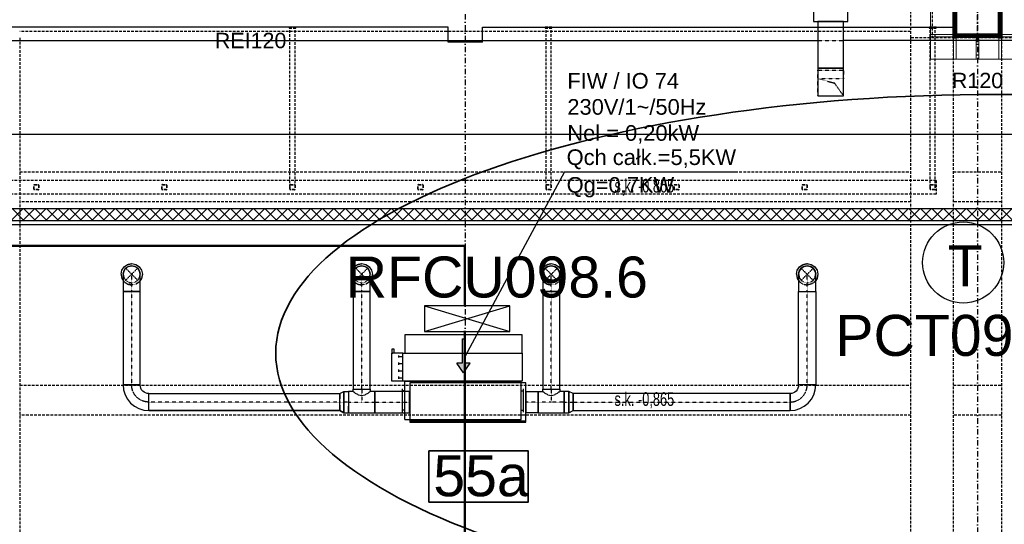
# Model space of a CAD drawing. Header units: centimetres. Extents: x -10729 to 144862, y -4437 to 43656.
# Tile 111 of 148: x 8738 to 9891, y 11605 to 12196. Entities that reach past the tile are written whole.
import ezdxf

# ---------------------------------------------------------------- set-up
doc = ezdxf.new("R2010")
doc.units = ezdxf.units.CM
doc.header["$LTSCALE"] = 0.1
for name, pattern in [('CADVENT_CENTERLINE', [9.9, 7.4, -1, 0.5, -1]), ('CADVENT_HIDDEN', [0.8, 0.25, -0.55]), ('Kondygnacja  -0_5$0$HIDDEN', [9.525, 6.35, -3.175]), ('Kondygnacja  -0_5$0$HIDDEN2', [4.7625, 3.175, -1.5875]), ('Osie rzutów$0$DASHDOT2', [12.7, 6.35, -3.175, 0, -3.175])]:
    doc.linetypes.add(name, pattern=pattern)
for name, color, linetype, lineweight in [('AU opis', 7, 'Continuous', 35), ('AU Osprzęt Siemens', 5, 'Continuous', 30), ('AU Sieć LON', 1, 'Continuous', 50), ('AU Strefa obsługiwana', 90, 'Continuous', 35), ('bgde_urządzenia', 3, 'Continuous', 30), ('Kondygnacja  -0_5$0$ARCH_WIDOK', 8, 'Continuous', 13)]:
    doc.layers.add(name, color=color, linetype=linetype, lineweight=lineweight)
for name, color, linetype in [('AU Szafki Klimakonwektorów', 183, 'Continuous'), ('bgde-nawiewCEN', 7, 'Continuous'), ('bgde-nawiewDETAILS', 1, 'Continuous'), ('bgde-nawiewEXP', 1, 'Continuous'), ('bgde-nawiewHIDDEN', 1, 'Continuous'), ('bgde-wywiewSOL', 1, 'Continuous'), ('bgde_opis urządzen', 6, 'Continuous'), ('Kondygnacja  -0_5$0$ARCH_GK', 8, 'Continuous'), ('Kondygnacja  -0_5$0$ARCH_INFO_ODPORNOŚĆ OGNIOWA', 8, 'Continuous'), ('Kondygnacja  -0_5$0$ARCH_KONSTR_POWYŻEJ RZUTU', 8, 'Kondygnacja  -0_5$0$HIDDEN'), ('Kondygnacja  -0_5$0$ARCH_KONSTR_POWYŻEJ RZUTU_IST', 8, 'Kondygnacja  -0_5$0$HIDDEN2'), ('Kondygnacja  -0_5$0$ARCH_SŁUPY', 8, 'Continuous'), ('Kondygnacja  -0_5$0$ARCH_ŚLUSARKA_DRZWI', 8, 'Continuous'), ('Kondygnacja  -0_5$0$ARCH_ŻELBET_IST', 8, 'Continuous'), ('Osie rzutów$0$ARCH_INFO_OSIE_IST', 8, 'Osie rzutów$0$DASHDOT2'), ('Osie rzutów$0$ARCH_INFO_OSIE_OPISY_IST', 8, 'Continuous')]:
    doc.layers.add(name, color=color, linetype=linetype)
doc.styles.add('Arial', font='ARIAL.TTF')
doc.styles.add('Kondygnacja  -0_5$0$Arial', font='ARIAL.TTF')
doc.styles.add('Kondygnacja  -0_5$0$BIKTS', font='bikromsw.shx', dxfattribs={"width": 0.8})
pattern_1 = [(45, (8662.6883, 8963.0142), (-0.6735192, 0.6735192), [])]

# ---------------------------------------------------------------- blocks, each defined once
blk = doc.blocks.new('Osie rzutów')
at = {"layer": 'Osie rzutów$0$ARCH_INFO_OSIE_IST', "ltscale": 10}
for p, q in [((9260, 12510), (9260, 4623.26)), ((9860, 12510), (9860, 4623.26)), ((9860, 12170), (9860, 12230))]:
    blk.add_line(p, q, dxfattribs=at)
blk = doc.blocks.new('Kondygnacja  -0_5$0$konstrukcja istniejąca -0.5')
at = {"layer": 'Kondygnacja  -0_5$0$ARCH_KONSTR_POWYŻEJ RZUTU_IST', "ltscale": 10}
blk.add_line((9781.5, 12182.5), (8738, 12182.5), dxfattribs=at)
for points in [[(9938, 12175), (9782, 12175), (9782, 12225), (9938, 12225), (9938, 12175)], [(8738, 12175), (8738, 11025)], [(9782, 11025), (9782, 12175)], [(9832, 11025), (9832, 12175)], [(9888, 12175), (9888, 11025)], [(8738, 12017.9), (9782, 12017.9)], [(9832, 12017.9), (9888, 12017.9)], [(9782, 11982.9), (8738, 11982.9)], [(9888, 11982.9), (9832, 11982.9)], [(8738, 11767.9), (9782, 11767.9)], [(9832, 11767.9), (9888, 11767.9)], [(9782, 11732.9), (8738, 11732.9)], [(9888, 11732.9), (9832, 11732.9)]]:
    blk.add_lwpolyline(points, dxfattribs=at)
at = {"layer": 'Kondygnacja  -0_5$0$ARCH_KONSTR_POWYŻEJ RZUTU_IST', "ltscale": 10, "elevation": 0}
blk.add_lwpolyline([(9807, 12225), (9807, 12175)], dxfattribs=at)
at = {"layer": 'Kondygnacja  -0_5$0$ARCH_KONSTR_POWYŻEJ RZUTU_IST', "style": 'Kondygnacja  -0_5$0$BIKTS', "width": 0.7}
for p in [(9434.8, 11993.7), (9434.8, 11743.7)]:
    blk.add_text('s.k. -0,865', height=16, dxfattribs=at).set_placement(p)
blk = doc.blocks.new('Kondygnacja  -0_5$0$wzmocnienie pod bramę -1')
at = {"layer": 'Kondygnacja  -0_5$0$ARCH_KONSTR_POWYŻEJ RZUTU', "ltscale": 5}
for p, q in [((22497.7, 9057.2, 0), (22497.7, 9243.7)), ((22503.7, 9057.2, 0), (22503.7, 9243.7)), ((22797.7, 9057.2, 0), (22797.7, 9243.7)), ((22803.7, 9057.2, 0), (22803.7, 9243.7)), ((23247.7, 9057.2, 0), (23247.7, 9243.7)), ((23253.7, 9057.2, 0), (23253.7, 9243.7)), ((23254.7, 9065.2, 0), (20950.7, 9065.2, 0)), ((23254.7, 9065.2, 0), (23254.7, 9049.2, 0)), ((23254.7, 9049.2, 0), (20950.7, 9049.2, 0))]:
    blk.add_line(p, q, dxfattribs=at)
for points in [[(22496.7, 9243.7), (22504.7, 9243.7), (22504.7, 9244.7), (22496.7, 9244.7)], [(22796.7, 9243.7), (22804.7, 9243.7), (22804.7, 9244.7), (22796.7, 9244.7)], [(23246.7, 9243.7), (23254.7, 9243.7), (23254.7, 9244.7), (23246.7, 9244.7)]]:
    blk.add_lwpolyline(points, close=True, dxfattribs=at)
at = {"layer": 'Kondygnacja  -0_5$0$ARCH_KONSTR_POWYŻEJ RZUTU', "ltscale": 5, "elevation": 0}
for points in [[(22198.3, 9054.2, -0.414214), (22197.7, 9054.8), (22197.7, 9059.6, -0.414214), (22198.3, 9060.2), (22203.1, 9060.2, -0.414214), (22203.7, 9059.6), (22203.7, 9054.8, -0.414214), (22203.1, 9054.2)], [(22198.3, 9054.6, -0.414214), (22198.1, 9054.8), (22198.1, 9059.6, -0.414214), (22198.3, 9059.8), (22203.1, 9059.8, -0.414214), (22203.3, 9059.6), (22203.3, 9054.8, -0.414214), (22203.1, 9054.6)], [(22348.3, 9054.2, -0.414214), (22347.7, 9054.8), (22347.7, 9059.6, -0.414214), (22348.3, 9060.2), (22353.1, 9060.2, -0.414214), (22353.7, 9059.6), (22353.7, 9054.8, -0.414214), (22353.1, 9054.2)], [(22348.3, 9054.6, -0.414214), (22348.1, 9054.8), (22348.1, 9059.6, -0.414214), (22348.3, 9059.8), (22353.1, 9059.8, -0.414214), (22353.3, 9059.6), (22353.3, 9054.8, -0.414214), (22353.1, 9054.6)], [(22498.3, 9054.2, -0.414214), (22497.7, 9054.8), (22497.7, 9059.6, -0.414214), (22498.3, 9060.2), (22503.1, 9060.2, -0.414214), (22503.7, 9059.6), (22503.7, 9054.8, -0.414214), (22503.1, 9054.2)], [(22498.3, 9054.6, -0.414214), (22498.1, 9054.8), (22498.1, 9059.6, -0.414214), (22498.3, 9059.8), (22503.1, 9059.8, -0.414214), (22503.3, 9059.6), (22503.3, 9054.8, -0.414214), (22503.1, 9054.6)], [(22648.3, 9054.2, -0.414214), (22647.7, 9054.8), (22647.7, 9059.6, -0.414214), (22648.3, 9060.2), (22653.1, 9060.2, -0.414214), (22653.7, 9059.6), (22653.7, 9054.8, -0.414214), (22653.1, 9054.2)], [(22648.3, 9054.6, -0.414214), (22648.1, 9054.8), (22648.1, 9059.6, -0.414214), (22648.3, 9059.8), (22653.1, 9059.8, -0.414214), (22653.3, 9059.6), (22653.3, 9054.8, -0.414214), (22653.1, 9054.6)], [(22798.3, 9054.2, -0.414214), (22797.7, 9054.8), (22797.7, 9059.6, -0.414214), (22798.3, 9060.2), (22803.1, 9060.2, -0.414214), (22803.7, 9059.6), (22803.7, 9054.8, -0.414214), (22803.1, 9054.2)], [(22798.3, 9054.6, -0.414214), (22798.1, 9054.8), (22798.1, 9059.6, -0.414214), (22798.3, 9059.8), (22803.1, 9059.8, -0.414214), (22803.3, 9059.6), (22803.3, 9054.8, -0.414214), (22803.1, 9054.6)], [(22948.3, 9054.2, -0.414214), (22947.7, 9054.8), (22947.7, 9059.6, -0.414214), (22948.3, 9060.2), (22953.1, 9060.2, -0.414214), (22953.7, 9059.6), (22953.7, 9054.8, -0.414214), (22953.1, 9054.2)], [(22948.3, 9054.6, -0.414214), (22948.1, 9054.8), (22948.1, 9059.6, -0.414214), (22948.3, 9059.8), (22953.1, 9059.8, -0.414214), (22953.3, 9059.6), (22953.3, 9054.8, -0.414214), (22953.1, 9054.6)], [(23098.3, 9054.2, -0.414214), (23097.7, 9054.8), (23097.7, 9059.6, -0.414214), (23098.3, 9060.2), (23103.1, 9060.2, -0.414214), (23103.7, 9059.6), (23103.7, 9054.8, -0.414214), (23103.1, 9054.2)], [(23098.3, 9054.6, -0.414214), (23098.1, 9054.8), (23098.1, 9059.6, -0.414214), (23098.3, 9059.8), (23103.1, 9059.8, -0.414214), (23103.3, 9059.6), (23103.3, 9054.8, -0.414214), (23103.1, 9054.6)], [(23248.3, 9054.2, -0.414214), (23247.7, 9054.8), (23247.7, 9059.6, -0.414214), (23248.3, 9060.2), (23253.1, 9060.2, -0.414214), (23253.7, 9059.6), (23253.7, 9054.8, -0.414214), (23253.1, 9054.2)], [(23248.3, 9054.6, -0.414214), (23248.1, 9054.8), (23248.1, 9059.6, -0.414214), (23248.3, 9059.8), (23253.1, 9059.8, -0.414214), (23253.3, 9059.6), (23253.3, 9054.8, -0.414214), (23253.1, 9054.6)]]:
    blk.add_lwpolyline(points, format="xyb", close=True, dxfattribs=at)

msp = doc.modelspace()

# ---------------------------------------------------------------- hatches: boundary and pattern name
at = {"layer": 'bgde_urządzenia'}
h = msp.add_hatch(color=256, dxfattribs=at)
h.paths.add_polyline_path([(9256.395, 11805.642), (9259.395, 11805.642), (9259.395, 11793.976), (9265.585, 11793.976), (9257.895, 11782.549), (9250.205, 11793.976), (9256.395, 11793.976)])
h.paths.add_polyline_path([(9256.395, 11822.31), (9259.395, 11822.31), (9259.395, 11805.642), (9256.395, 11805.642)])
at = {"layer": 'Kondygnacja  -0_5$0$ARCH_GK', "linetype": 'Continuous', "lineweight": -3}
h = msp.add_hatch(dxfattribs=at)
h.set_pattern_fill('ANSI37', color=256, scale=3, style=0)
h.paths.add_polyline_path([(6220, 11975), (6220, 11961), (6471, 11961), (6478.5, 11964.417), (6478.5, 11975)], flags=0)
h.paths.add_polyline_path([(6478.5, 11975), (6478.5, 11964.417), (6486, 11961), (11133.785, 11961), (11139.584, 11975)], flags=0)
at = {"layer": 'Kondygnacja  -0_5$0$ARCH_SŁUPY', "lineweight": 40}
h = msp.add_hatch(dxfattribs=at)
h.set_pattern_fill('ANSI31', color=256, scale=0.3, style=0)
h.set_pattern_definition(pattern_1)
h.paths.add_polyline_path([(9832, 12175), (9835, 12175), (9835, 12225), (9832, 12225)])
h = msp.add_hatch(dxfattribs=at)
h.set_pattern_fill('ANSI31', color=256, scale=0.3, style=0)
h.set_pattern_definition(pattern_1)
h.paths.add_polyline_path([(9885, 12175), (9888, 12175), (9888, 12225), (9885, 12225)])
h = msp.add_hatch(dxfattribs=at)
h.set_pattern_fill('ANSI31', color=256, scale=0.3, style=0)
h.set_pattern_definition(pattern_1)
h.paths.add_polyline_path([(9885, 12176), (9885, 12179), (9835, 12179), (9835, 12176)])

# ---------------------------------------------------------------- linework, layer by layer
at = {"layer": 'AU opis'}
msp.add_lwpolyline([(9217.287, 11690.964), (9333.675, 11690.964), (9333.675, 11630.956), (9217.287, 11630.956)], close=True, dxfattribs=at)
at = {"layer": 'AU Osprzęt Siemens'}
msp.add_circle((9843.304, 11911.729), 47.533, dxfattribs=at)
at = {"layer": 'AU Sieć LON', "color": 1}
for p, q in [((8678.092, 11931.189), (9259.406, 11931.189)), ((9259.406, 11931.189), (9259.406, 11861.59)), ((9259.406, 11831.59), (9259.406, 10663.839))]:
    msp.add_line(p, q, dxfattribs=at)
at = {"layer": 'AU Strefa obsługiwana'}
msp.add_ellipse((9883.155, 11805.432), major_axis=(845.197, 0), ratio=0.35891006, dxfattribs=at)
at = {"layer": 'AU Szafki Klimakonwektorów'}
for p, q in [((9312.156, 11861.072), (9212.156, 11861.072)), ((9312.156, 11861.072), (9212.156, 11861.072)), ((9212.156, 11861.072), (9212.156, 11831.072)), ((9212.156, 11831.072), (9312.156, 11861.072)), ((9212.156, 11861.072), (9312.156, 11831.072)), ((9312.156, 11831.072), (9312.156, 11861.072)), ((9212.156, 11831.072), (9312.156, 11831.072))]:
    msp.add_line(p, q, dxfattribs=at)
at = {"layer": 'bgde-nawiewCEN', "linetype": 'CADVENT_CENTERLINE', "ltscale": 0.06}
for p, q in [((8869.19, 11877.938), (8869.19, 11897.938)), ((9138.613, 11877.938), (9138.613, 11897.938)), ((9360.651, 11877.938), (9360.651, 11897.938)), ((9660.475, 11877.938), (9660.475, 11897.938)), ((8869.19, 11768.26), (8869.19, 11877.938)), ((9138.613, 11763.26), (9138.613, 11877.938)), ((9360.651, 11763.26), (9360.651, 11877.938)), ((9660.475, 11768.26), (9660.475, 11877.938)), ((9138.613, 11763.26), (9138.613, 11748.26)), ((9360.651, 11763.26), (9360.651, 11748.26)), ((9113.013, 11748.26), (8889.19, 11748.26)), ((9123.313, 11748.26), (9113.013, 11748.26)), ((9123.313, 11748.26), (9138.613, 11748.26)), ((9138.613, 11748.26), (9153.913, 11748.26)), ((9153.913, 11748.26), (9194.551, 11748.26)), ((9194.951, 11748.26), (9194.551, 11748.26)), ((9330.951, 11748.26), (9331.351, 11748.26)), ((9345.351, 11748.26), (9331.351, 11748.26)), ((9360.651, 11748.26), (9345.351, 11748.26)), ((9375.951, 11748.26), (9360.651, 11748.26)), ((9375.951, 11748.26), (9386.251, 11748.26)), ((9386.251, 11748.26), (9640.475, 11748.26))]:
    msp.add_line(p, q, dxfattribs=at)
at = {"layer": 'bgde-nawiewCEN', "linetype": 'CADVENT_CENTERLINE', "ltscale": 0.06, "extrusion": (0, 0, -1)}
msp.add_arc((-8889.19, 11768.26), 20, 270, 0, dxfattribs=at)
at = {"layer": 'bgde-nawiewCEN', "linetype": 'CADVENT_CENTERLINE', "ltscale": 0.06}
msp.add_arc((9640.475, 11768.26), 20, 270, 0, dxfattribs=at)
at = {"layer": 'bgde-nawiewDETAILS', "linetype": 'CADVENT_HIDDEN', "extrusion": (6.12323e-17, 1, 0)}
for p in [(9673.061, 12127.025), (9703.061, 12107.025)]:
    msp.add_line(p, (9692.561, 12122.025), dxfattribs=at)
at = {"layer": 'bgde-nawiewDETAILS', "linetype": 'CADVENT_HIDDEN'}
for p, q in [((8862.119, 11890.867), (8876.261, 11905.009)), ((8862.119, 11905.009), (8876.261, 11890.867)), ((9131.542, 11890.867), (9145.684, 11905.009)), ((9131.542, 11905.009), (9145.684, 11890.867)), ((9353.58, 11890.867), (9367.722, 11905.009)), ((9353.58, 11905.009), (9367.722, 11890.867)), ((9653.404, 11890.867), (9667.546, 11905.009)), ((9653.404, 11905.009), (9667.546, 11890.867))]:
    msp.add_line(p, q, dxfattribs=at)
at = {"layer": 'bgde-nawiewEXP', "linetype": 'Continuous'}
for points in [[(9668.061, 12193.993), (9708.061, 12193.993), (9708.061, 12223.593), (9668.061, 12223.593)], [(9673.061, 12139.525), (9703.061, 12139.525), (9703.061, 12193.993), (9673.061, 12193.993)], [(8859.19, 11877.938), (8879.19, 11877.938), (8879.19, 11897.938), (8878.428, 11901.764), (8876.261, 11905.009), (8873.016, 11907.176), (8869.19, 11907.938), (8865.363, 11907.176), (8862.119, 11905.009), (8859.951, 11901.764), (8859.19, 11897.938), (8859.19, 11881.839)], [(9128.613, 11877.938), (9148.613, 11877.938), (9148.613, 11897.938), (9147.851, 11901.764), (9145.684, 11905.009), (9142.439, 11907.176), (9138.613, 11907.938), (9134.786, 11907.176), (9131.542, 11905.009), (9129.374, 11901.764), (9128.613, 11897.938), (9128.613, 11881.839)], [(9350.651, 11877.938), (9370.651, 11877.938), (9370.651, 11897.938), (9369.889, 11901.764), (9367.722, 11905.009), (9364.478, 11907.176), (9360.651, 11907.938), (9356.824, 11907.176), (9353.58, 11905.009), (9351.412, 11901.764), (9350.651, 11897.938), (9350.651, 11881.839)], [(9650.475, 11877.938), (9670.475, 11877.938), (9670.475, 11897.938), (9669.714, 11901.764), (9667.546, 11905.009), (9664.302, 11907.176), (9660.475, 11907.938), (9656.648, 11907.176), (9653.404, 11905.009), (9651.236, 11901.764), (9650.475, 11897.938), (9650.475, 11881.839)], [(8859.19, 11768.26), (8879.19, 11768.26), (8879.19, 11877.938), (8859.19, 11877.938)], [(9128.613, 11763.26), (9148.613, 11763.26), (9148.613, 11877.938), (9128.613, 11877.938)], [(9350.651, 11763.26), (9370.651, 11763.26), (9370.651, 11877.938), (9350.651, 11877.938)], [(9640.475, 11738.26), (9646.328, 11738.836), (9651.956, 11740.544), (9657.142, 11743.316), (9661.688, 11747.047), (9665.419, 11751.593), (9668.192, 11756.779), (9669.899, 11762.407), (9670.475, 11768.26), (9650.475, 11768.26), (9650.475, 11877.938), (9670.475, 11877.938), (9670.475, 11768.26), (9650.475, 11768.26), (9650.283, 11766.309), (9649.714, 11764.433), (9648.79, 11762.704), (9647.546, 11761.189), (9646.031, 11759.945), (9644.302, 11759.021), (9642.426, 11758.452), (9640.475, 11758.26), (9640.475, 11739.021)], [(8859.19, 11768.26), (8859.766, 11762.407), (8861.473, 11756.779), (8864.246, 11751.593), (8867.976, 11747.047), (8872.523, 11743.316), (8877.709, 11740.544), (8883.337, 11738.836), (8889.19, 11738.26), (8889.19, 11758.26), (8887.239, 11758.452), (8885.363, 11759.021), (8883.634, 11759.945), (8882.119, 11761.189), (8880.875, 11762.704), (8879.951, 11764.433), (8879.382, 11766.309), (8879.19, 11768.26), (8859.951, 11768.26)], [(9194.951, 11725.76), (9330.951, 11725.76), (9330.951, 11770.76), (9194.951, 11770.76)], [(9113.013, 11738.26), (9113.013, 11758.26), (9117.828, 11760.76), (9117.828, 11735.76)], [(9153.913, 11735.76), (9194.551, 11735.76), (9194.551, 11760.76), (9153.913, 11760.76), (9153.913, 11736.711)], [(9331.351, 11735.76), (9331.351, 11760.76), (9345.351, 11760.76), (9345.351, 11735.76)], [(9375.951, 11735.76), (9381.435, 11735.76), (9381.435, 11760.76), (9375.951, 11760.76), (9375.951, 11736.711)], [(9381.435, 11735.76), (9386.251, 11738.26), (9386.251, 11758.26), (9381.435, 11760.76), (9381.435, 11736.711)], [(9386.251, 11738.26), (9640.475, 11738.26), (9640.475, 11758.26), (9386.251, 11758.26), (9386.251, 11739.021)], [(9194.951, 11724.76), (9330.951, 11724.76), (9330.951, 11725.76), (9194.951, 11725.76)]]:
    msp.add_lwpolyline(points, close=True, dxfattribs=at)
for points in [[(8250.953, 12062.025), (11096.532, 12062.025), (11096.532, 12172.025), (9703.061, 12172.025)], [(9673.061, 12139.525), (9673.061, 12107.025), (9703.061, 12107.025), (9703.061, 12139.525), (9673.061, 12139.525)], [(9703.061, 12139.525), (9703.061, 12139.525)], [(9673.061, 12107.025), (9703.061, 12107.025)], [(8856.69, 11897.938), (8857.641, 11902.721), (8860.351, 11906.776), (8864.406, 11909.486), (8869.19, 11910.438), (8873.973, 11909.486), (8878.028, 11906.776), (8880.738, 11902.721), (8881.69, 11897.938), (8880.738, 11893.154), (8879.19, 11890.837)], [(8859.19, 11897.938), (8859.951, 11901.764), (8862.119, 11905.009), (8865.363, 11907.176), (8869.19, 11907.938), (8873.016, 11907.176), (8876.261, 11905.009), (8878.428, 11901.764), (8879.19, 11897.938)], [(9126.113, 11897.938), (9127.064, 11902.721), (9129.774, 11906.776), (9133.829, 11909.486), (9138.613, 11910.438), (9143.396, 11909.486), (9147.451, 11906.776), (9150.161, 11902.721), (9151.113, 11897.938), (9150.161, 11893.154), (9148.613, 11890.837)], [(9128.613, 11897.938), (9129.374, 11901.764), (9131.542, 11905.009), (9134.786, 11907.176), (9138.613, 11907.938), (9142.439, 11907.176), (9145.684, 11905.009), (9147.851, 11901.764), (9148.613, 11897.938)], [(9348.151, 11897.938), (9349.102, 11902.721), (9351.812, 11906.776), (9355.867, 11909.486), (9360.651, 11910.438), (9365.434, 11909.486), (9369.49, 11906.776), (9372.199, 11902.721), (9373.151, 11897.938), (9372.199, 11893.154), (9370.651, 11890.837)], [(9350.651, 11897.938), (9351.412, 11901.764), (9353.58, 11905.009), (9356.824, 11907.176), (9360.651, 11907.938), (9364.478, 11907.176), (9367.722, 11905.009), (9369.889, 11901.764), (9370.651, 11897.938)], [(9647.975, 11897.938), (9648.927, 11902.721), (9651.636, 11906.776), (9655.692, 11909.486), (9660.475, 11910.438), (9665.259, 11909.486), (9669.314, 11906.776), (9672.024, 11902.721), (9672.975, 11897.938), (9672.024, 11893.154), (9670.475, 11890.837)], [(9650.475, 11897.938), (9651.236, 11901.764), (9653.404, 11905.009), (9656.648, 11907.176), (9660.475, 11907.938), (9664.302, 11907.176), (9667.546, 11905.009), (9669.714, 11901.764), (9670.475, 11897.938)], [(8856.69, 11897.938), (8857.641, 11893.154), (8859.19, 11890.837)], [(9126.113, 11897.938), (9127.064, 11893.154), (9128.613, 11890.837)], [(9348.151, 11897.938), (9349.102, 11893.154), (9350.651, 11890.837)], [(9647.975, 11897.938), (9648.927, 11893.154), (9650.475, 11890.837)], [(8889.19, 11738.26), (8889.19, 11758.26), (9113.013, 11758.26), (9113.013, 11755.331)], [(9113.013, 11755.331), (9113.013, 11757.499)], [(9113.013, 11752.087), (9113.013, 11755.331)], [(9113.013, 11755.331), (9113.013, 11752.087)], [(9117.828, 11735.76), (9117.828, 11760.76), (9123.313, 11760.76), (9123.313, 11739.421)], [(9123.313, 11735.76), (9153.913, 11735.76), (9153.913, 11760.76), (9148.613, 11760.76), (9147.851, 11759.999), (9147.212, 11759.808), (9145.684, 11758.28), (9143.038, 11757.099), (9142.439, 11756.5), (9138.613, 11755.361), (9134.786, 11756.5), (9134.187, 11757.099), (9131.542, 11758.28), (9130.013, 11759.808), (9129.374, 11759.999), (9128.613, 11760.76), (9123.313, 11760.76), (9123.313, 11736.711)], [(9128.613, 11760.76), (9128.613, 11763.26), (9148.613, 11763.26), (9148.613, 11760.76)], [(9194.551, 11735.76), (9194.551, 11760.76), (9194.951, 11760.76)], [(9330.951, 11735.76), (9331.351, 11735.76), (9331.351, 11760.76), (9330.951, 11760.76)], [(9345.351, 11735.76), (9345.351, 11760.76), (9350.651, 11760.76), (9350.651, 11763.26), (9370.651, 11763.26), (9370.651, 11760.76), (9369.889, 11759.999), (9369.25, 11759.808), (9367.722, 11758.28), (9365.076, 11757.099), (9364.478, 11756.5), (9360.651, 11755.361), (9356.824, 11756.5), (9356.225, 11757.099), (9353.58, 11758.28), (9352.051, 11759.808), (9351.412, 11759.999), (9350.651, 11760.76)], [(9345.351, 11735.76), (9375.951, 11735.76), (9375.951, 11760.76), (9370.651, 11760.76)], [(9113.013, 11744.433), (9113.013, 11752.087)], [(9113.013, 11744.433), (9113.013, 11741.189)], [(9113.013, 11741.189), (9113.013, 11744.433)], [(9123.313, 11739.421), (9123.313, 11743.476)], [(8889.19, 11738.26), (9113.013, 11738.26)], [(9113.013, 11738.26), (8889.19, 11738.26)], [(9113.013, 11739.021), (9113.013, 11741.189)], [(9113.013, 11741.189), (9113.013, 11739.021)], [(9113.013, 11739.021), (9113.013, 11738.26)], [(9113.013, 11738.26), (9113.013, 11739.021)], [(9113.013, 11738.26), (9117.828, 11735.76)], [(9117.828, 11735.76), (9123.313, 11735.76), (9123.313, 11739.421)], [(9123.313, 11739.421), (9123.313, 11736.711)], [(9123.313, 11735.76), (9123.313, 11736.711)], [(9123.313, 11736.711), (9123.313, 11735.76)], [(9194.551, 11735.76), (9194.951, 11735.76)]]:
    msp.add_lwpolyline(points, dxfattribs=at)
at = {"layer": 'bgde-nawiewHIDDEN', "linetype": 'CADVENT_HIDDEN'}
for points in [[(9673.061, 12172.025), (9703.061, 12172.025)], [(9673.061, 12139.525), (9673.061, 12139.525), (9703.061, 12139.525), (9703.061, 12139.525)], [(9673.061, 12107.025), (9673.061, 12127.025)], [(9703.061, 12107.025), (9703.061, 12127.025)], [(8856.69, 11897.938), (8857.641, 11902.721), (8860.351, 11906.776), (8864.406, 11909.486), (8869.19, 11910.438), (8873.973, 11909.486), (8878.028, 11906.776), (8880.738, 11902.721), (8881.69, 11897.938), (8880.738, 11893.154), (8878.028, 11889.099), (8873.973, 11886.389), (8869.19, 11885.438), (8864.406, 11886.389), (8860.351, 11889.099), (8864.406, 11886.389), (8869.19, 11885.438), (8873.973, 11886.389), (8878.028, 11889.099), (8879.19, 11890.837)], [(9126.113, 11897.938), (9127.064, 11902.721), (9129.774, 11906.776), (9133.829, 11909.486), (9138.613, 11910.438), (9143.396, 11909.486), (9147.451, 11906.776), (9150.161, 11902.721), (9151.113, 11897.938), (9150.161, 11893.154), (9147.451, 11889.099), (9143.396, 11886.389), (9138.613, 11885.438), (9133.829, 11886.389), (9129.774, 11889.099), (9133.829, 11886.389), (9138.613, 11885.438), (9143.396, 11886.389), (9147.451, 11889.099), (9148.613, 11890.837)], [(9348.151, 11897.938), (9349.102, 11902.721), (9351.812, 11906.776), (9355.867, 11909.486), (9360.651, 11910.438), (9365.434, 11909.486), (9369.49, 11906.776), (9372.199, 11902.721), (9373.151, 11897.938), (9372.199, 11893.154), (9369.49, 11889.099), (9365.434, 11886.389), (9360.651, 11885.438), (9355.867, 11886.389), (9351.812, 11889.099), (9355.867, 11886.389), (9360.651, 11885.438), (9365.434, 11886.389), (9369.49, 11889.099), (9370.651, 11890.837)], [(9647.975, 11897.938), (9648.927, 11902.721), (9651.636, 11906.776), (9655.692, 11909.486), (9660.475, 11910.438), (9665.259, 11909.486), (9669.314, 11906.776), (9672.024, 11902.721), (9672.975, 11897.938), (9672.024, 11893.154), (9669.314, 11889.099), (9665.259, 11886.389), (9660.475, 11885.438), (9655.692, 11886.389), (9651.636, 11889.099), (9655.692, 11886.389), (9660.475, 11885.438), (9665.259, 11886.389), (9669.314, 11889.099), (9670.475, 11890.837)], [(8856.69, 11897.938), (8857.641, 11893.154), (8860.351, 11889.099), (8859.19, 11890.837)], [(8859.19, 11897.938), (8859.951, 11894.111), (8862.119, 11890.867), (8865.363, 11888.699), (8869.19, 11887.938), (8873.016, 11888.699), (8876.261, 11890.867), (8878.428, 11894.111), (8879.19, 11897.938)], [(9126.113, 11897.938), (9127.064, 11893.154), (9129.774, 11889.099), (9128.613, 11890.837)], [(9128.613, 11897.938), (9129.374, 11894.111), (9131.542, 11890.867), (9134.786, 11888.699), (9138.613, 11887.938), (9142.439, 11888.699), (9145.684, 11890.867), (9147.851, 11894.111), (9148.613, 11897.938)], [(9348.151, 11897.938), (9349.102, 11893.154), (9351.812, 11889.099), (9350.651, 11890.837)], [(9350.651, 11897.938), (9351.412, 11894.111), (9353.58, 11890.867), (9356.824, 11888.699), (9360.651, 11887.938), (9364.478, 11888.699), (9367.722, 11890.867), (9369.889, 11894.111), (9370.651, 11897.938)], [(9647.975, 11897.938), (9648.927, 11893.154), (9651.636, 11889.099), (9650.475, 11890.837)], [(9650.475, 11897.938), (9651.236, 11894.111), (9653.404, 11890.867), (9656.648, 11888.699), (9660.475, 11887.938), (9664.302, 11888.699), (9667.546, 11890.867), (9669.714, 11894.111), (9670.475, 11897.938)], [(9194.951, 11735.76), (9194.951, 11760.76)], [(9330.951, 11735.76), (9330.951, 11760.76)]]:
    msp.add_lwpolyline(points, dxfattribs=at)
msp.add_lwpolyline([(9673.061, 12107.025), (9703.061, 12107.025), (9703.061, 12127.025), (9673.061, 12127.025), (9673.061, 12137.025), (9703.061, 12137.025), (9703.061, 12127.025), (9673.061, 12127.025)], close=True, dxfattribs=at)
at = {"layer": 'bgde-wywiewSOL', "linetype": 'Continuous'}
msp.add_lwpolyline([(7374.193, 12062.025), (7386.693, 12062.025), (7386.693, 12172.025), (9673.061, 12172.025)], dxfattribs=at)
at = {"layer": 'bgde_opis urządzen'}
for q in [(9259.998, 11802.084, -170.95), (9576.243, 12018.029, 758.664)]:
    msp.add_line((9376.355, 12018.029, 758.664), q, dxfattribs=at)
at = {"layer": 'bgde_urządzenia'}
for p, q in [((9188.995, 11827.142, -170.95), (9188.995, 11805.642, -170.95)), ((9326.795, 11827.142, -170.95), (9188.995, 11827.142, -170.95)), ((9326.795, 11805.642, -170.95), (9326.795, 11827.142, -170.95)), ((9256.395, 11822.31, -170.95), (9256.395, 11793.976, -170.95)), ((9256.395, 11822.31, -170.95), (9259.395, 11822.31, -170.95)), ((9259.395, 11822.31, -170.95), (9259.395, 11793.976, -170.95)), ((9186.795, 11805.642, -170.95), (9173.795, 11805.642, -170.95)), ((9173.795, 11772.642, -170.95), (9173.795, 11805.642, -170.95)), ((9173.795, 11805.642, -170.95), (9175.295, 11805.642, -170.95)), ((9174.295, 11805.642, -170.95), (9174.295, 11810.642, -170.95)), ((9174.295, 11810.642, -170.95), (9176.295, 11810.642, -170.95)), ((9176.295, 11810.642, -170.95), (9176.295, 11805.642, -170.95)), ((9181.595, 11802.767, -170.95), (9181.595, 11800.267, -170.95)), ((9181.595, 11801.517, -170.95), (9186.795, 11801.517, -170.95)), ((9186.795, 11772.642, -170.95), (9186.795, 11805.642, -170.95)), ((9186.795, 11805.642, -170.95), (9188.995, 11805.642, -170.95)), ((9188.995, 11805.642, -170.95), (9326.795, 11805.642, -170.95)), ((9326.795, 11805.642, -170.95), (9326.795, 11772.642, -170.95)), ((9181.595, 11794.517, -170.95), (9181.595, 11792.017, -170.95)), ((9181.595, 11793.267, -170.95), (9186.795, 11793.267, -170.95)), ((9257.895, 11782.549, -170.95), (9250.205, 11793.976, -170.95)), ((9256.395, 11793.976, -170.95), (9250.205, 11793.976, -170.95)), ((9257.895, 11782.549, -170.95), (9265.585, 11793.976, -170.95)), ((9265.585, 11793.976, -170.95), (9259.395, 11793.976, -170.95)), ((9181.595, 11786.267, -170.95), (9181.595, 11783.767, -170.95)), ((9181.595, 11785.017, -170.95), (9186.795, 11785.017, -170.95)), ((9181.595, 11778.017, -170.95), (9181.595, 11775.517, -170.95)), ((9181.595, 11776.767, -170.95), (9186.795, 11776.767, -170.95)), ((9186.795, 11772.642, -170.95), (9173.795, 11772.642, -170.95)), ((9326.795, 11772.642, -170.95), (9186.795, 11772.642, -170.95)), ((9189.295, 11727.642, -170.95), (9189.295, 11772.642, -170.95)), ((9189.295, 11772.642, -170.95), (9325.295, 11772.642, -170.95)), ((9325.295, 11727.642, -170.95), (9325.295, 11772.642, -170.95)), ((9186.295, 11736.392, -170.95), (9186.295, 11763.892, -170.95)), ((9189.295, 11761.392, -170.95), (9186.295, 11761.392, -170.95)), ((9325.295, 11761.392, -170.95), (9328.295, 11761.392, -170.95)), ((9328.295, 11736.392, -170.95), (9328.295, 11763.892, -170.95)), ((9189.295, 11738.892, -170.95), (9186.295, 11738.892, -170.95)), ((9325.295, 11738.892, -170.95), (9328.295, 11738.892, -170.95)), ((9189.295, 11727.642, -170.95), (9325.295, 11727.642, -170.95))]:
    msp.add_line(p, q, dxfattribs=at)
at = {"layer": 'Kondygnacja  -0_5$0$ARCH_GK', "linetype": 'Continuous', "lineweight": -3}
for p, q in [((6220, 11975), (11139.584, 11975)), ((6486, 11961), (11133.785, 11961))]:
    msp.add_line(p, q, dxfattribs=at)
at = {"layer": 'Kondygnacja  -0_5$0$ARCH_SŁUPY', "lineweight": 40}
for points in [[(9832, 12225), (9835, 12225), (9835, 12175), (9832, 12175)], [(9885, 12225), (9888, 12225), (9888, 12175), (9885, 12175)]]:
    msp.add_lwpolyline(points, close=True, dxfattribs=at)
for points in [[(9885, 12179), (9835, 12179)], [(9835, 12176), (9885, 12176)]]:
    msp.add_lwpolyline(points, dxfattribs=at)
at = {"layer": 'Kondygnacja  -0_5$0$ARCH_WIDOK'}
msp.add_lwpolyline([(9915, 12250), (9915, 12150), (9805, 12150), (9805, 12250)], close=True, dxfattribs=at)
for points in [[(9805, 12179), (9832, 12179)], [(9805, 12176), (9832, 12176)], [(9832, 12175), (9832, 12150)], [(9835, 12175), (9835, 12150)], [(9858.5, 12176), (9858.5, 12150)], [(9861.494, 12176), (9861.494, 12150)], [(9885, 12175), (9885, 12150)], [(9888, 12179), (9915, 12179)], [(9888, 12176), (9915, 12176)], [(9888, 12175), (9888, 12150)]]:
    msp.add_lwpolyline(points, dxfattribs=at)
at = {"layer": 'Kondygnacja  -0_5$0$ARCH_ŚLUSARKA_DRZWI'}
msp.add_lwpolyline([(11131.714, 11956), (10830, 11956), (10830, 11956), (10689.981, 11956), (10689.981, 11956), (6491, 11956), (6491, 11610)], dxfattribs=at)
at = {"layer": 'Kondygnacja  -0_5$0$ARCH_ŻELBET_IST', "ltscale": 4}
for p, q in [((9240, 12187.5), (8688, 12187.5)), ((9240, 12170), (9240, 12187.5)), ((9280, 12170), (9280, 12187.5)), ((9280, 12170), (9240, 12170))]:
    msp.add_line(p, q, dxfattribs=at)
msp.add_lwpolyline([(9280, 12187.5), (9832, 12187.5)], dxfattribs=at)

# ---------------------------------------------------------------- block references
at = {"layer": 'Kondygnacja  -0_5$0$ARCH_KONSTR_POWYŻEJ RZUTU'}
for name, p in [('Kondygnacja  -0_5$0$konstrukcja istniejąca -0.5', (0, 0)), ('Kondygnacja  -0_5$0$wzmocnienie pod bramę -1', (-13443.153, 2942.777))]:
    msp.add_blockref(name, p, dxfattribs=at)
at = {"layer": 'Osie rzutów$0$ARCH_INFO_OSIE_OPISY_IST'}
msp.add_blockref('Osie rzutów', (0, 0), dxfattribs=at)

# ---------------------------------------------------------------- texts
at = {"layer": 'AU opis', "insert": (9222.489, 11685.882), "char_height": 48, "width": 72.77772, "attachment_point": 1, "style": 'Arial'}
msp.add_mtext('55a', dxfattribs=at)
at = {"layer": 'AU Osprzęt Siemens', "char_height": 48, "width": 1074.22285, "attachment_point": 1, "style": 'Arial'}
for s, insert in [('T', (9825.153, 11931.984)), ('PCT098.6', (9693.499, 11850.362))]:
    msp.add_mtext(s, dxfattribs=dict(at, insert=insert))
at = {"layer": 'AU Szafki Klimakonwektorów', "insert": (9119.917, 11918.741), "char_height": 48, "width": 1074.22285, "attachment_point": 1, "style": 'Arial'}
msp.add_mtext('RFCU098.6', dxfattribs=at)
at = {"layer": 'bgde_opis urządzen', "char_height": 18.326, "width": 421.7149, "attachment_point": 1, "style": 'Arial'}
for s, insert in [('FIW / IO 74\\P230V/1~/50Hz\\PNel = 0,20kW', (9379.553, 12133.795, 2308.732)), ('Qch całk.=5,5KW', (9378.743, 12044.311, 1879.287)), ('Qg=0,7KW', (9378.743, 12011.832, 1879.287))]:
    msp.add_mtext(s, dxfattribs=dict(at, insert=insert))
at = {"layer": 'Kondygnacja  -0_5$0$ARCH_INFO_ODPORNOŚĆ OGNIOWA', "char_height": 18, "width": 53.33252, "attachment_point": 5, "style": 'Kondygnacja  -0_5$0$Arial'}
for s, insert in [('\\PREI120', (9008.479, 12186.738)), ('\\PR120', (9860.054, 12139.912))]:
    msp.add_mtext(s, dxfattribs=dict(at, insert=insert))

doc.saveas('drawing.dxf')
